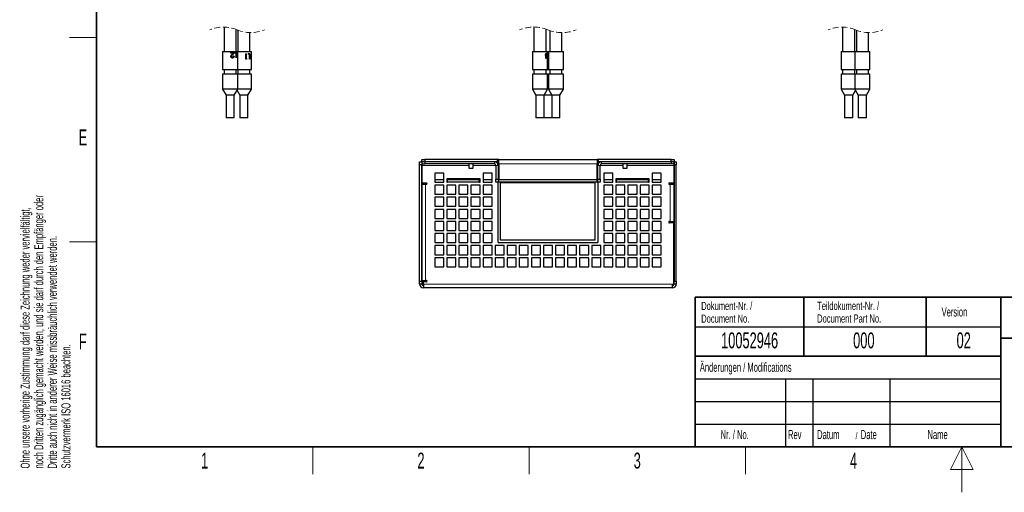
# Model space of a CAD drawing. Header units: millimetres. Extents: x 5 to 418, y 2 to 292.
# Tile 1 of 14: x 9 to 226, y 2 to 106. Entities that reach past the tile are written whole.
import ezdxf

# ---------------------------------------------------------------- set-up
doc = ezdxf.new("R2010")
doc.units = ezdxf.units.MM
doc.linetypes.add('HIDDEN', pattern=[1.905, 1.27, -0.635])
doc.layers.add('SLD-0', color=7, linetype='Continuous')
doc.styles.add('SLDTEXTSTYLE0', font='TXT', dxfattribs={"width": 0.605})

msp = doc.modelspace()

# ---------------------------------------------------------------- linework, layer by layer
at = {"color": 7, "linetype": 'Continuous', "lineweight": 25}
for p, q in [((54.1616, 104.5659), (54.1616, 99.1907)), ((122.5577, 104.5909), (122.5577, 99.1907)), ((190.6876, 104.5659), (190.6876, 99.1907)), ((56.8283, 99.1907), (56.8283, 104.0385)), ((57.1927, 103.8919), (57.1927, 99.1907)), ((59.8594, 99.1907), (59.8594, 103.3645)), ((125.2244, 99.1907), (125.2244, 104.1255)), ((126.0577, 103.8049), (126.0577, 99.1907)), ((128.7244, 99.1907), (128.7244, 103.3395)), ((193.3543, 99.1907), (193.3543, 104.0385)), ((193.7187, 103.8919), (193.7187, 99.1907)), ((196.3853, 99.1907), (196.3853, 103.3645)), ((53.8283, 99.1907), (53.8283, 95.1907)), ((53.8283, 99.1907), (54.0516, 99.1907)), ((54.0516, 99.1907), (57.1616, 99.1907)), ((56.3792, 98.9417), (55.6342, 98.9417)), ((55.6342, 98.822), (55.6342, 98.9417)), ((56.1584, 98.822), (55.6342, 98.822)), ((55.753, 98.1013), (55.7014, 98.1013)), ((55.9971, 98.6404), (55.8734, 98.4588)), ((55.8818, 98.5105), (56.1584, 98.822)), ((55.9991, 97.8648), (55.8983, 97.8648)), ((56.3792, 98.9417), (55.968, 98.4588)), ((56.2024, 98.9417), (56.1209, 98.822)), ((56.3409, 98.134), (56.2491, 98.134)), ((56.846, 98.9417), (56.454, 98.9417)), ((56.454, 98.822), (56.454, 98.9417)), ((56.782, 98.822), (56.454, 98.822)), ((56.5758, 98.9417), (56.5758, 98.822)), ((56.782, 97.775), (56.782, 98.822)), ((56.846, 98.9417), (56.846, 97.775)), ((57.1616, 95.1907), (57.1616, 99.1907)), ((57.1616, 99.1907), (60.1927, 99.1907)), ((59.0226, 98.6876), (58.9218, 98.6876)), ((58.9218, 97.5209), (58.9218, 98.6876)), ((58.9233, 98.6876), (58.9233, 97.6406)), ((59.0226, 98.6876), (59.0226, 97.6406)), ((59.8356, 98.6876), (59.4279, 98.6876)), ((59.4279, 98.5679), (59.4279, 98.6876)), ((59.7683, 98.5679), (59.4279, 98.5679)), ((59.5737, 98.6876), (59.5737, 98.5679)), ((59.7683, 97.5209), (59.7683, 98.5679)), ((59.8356, 98.6876), (59.8356, 97.5209)), ((60.1927, 95.1907), (60.1927, 99.1907)), ((122.2244, 99.1907), (122.2244, 95.1907)), ((122.2244, 99.1907), (123.4804, 99.1907)), ((123.4804, 99.1907), (125.5577, 99.1907)), ((125.3821, 98.2124), (125.1823, 98.2124)), ((125.3535, 98.706), (125.1899, 98.706)), ((125.3821, 98.0927), (125.2342, 98.0927)), ((125.3821, 98.2124), (125.3821, 98.0927)), ((125.4869, 97.8983), (125.4535, 97.8983)), ((125.4992, 98.4816), (125.4686, 98.4816)), ((125.5577, 98.7957), (125.5205, 98.7957)), ((125.5205, 98.6761), (125.5205, 98.7957)), ((125.5577, 98.6761), (125.5205, 98.6761)), ((125.5457, 98.7957), (125.5457, 98.6761)), ((125.5577, 98.7957), (125.5577, 99.1907)), ((125.5577, 99.1907), (125.7244, 99.1907)), ((125.5577, 95.1907), (125.5577, 98.6761)), ((125.7244, 99.1907), (125.7244, 95.1907)), ((125.7244, 99.1907), (128.2244, 99.1907)), ((128.2244, 99.1907), (129.0577, 99.1907)), ((129.0577, 95.1907), (129.0577, 99.1907)), ((190.3543, 99.1907), (190.3543, 95.1907)), ((190.3543, 99.1907), (193.3853, 99.1907)), ((193.3853, 99.1907), (193.3853, 95.1907)), ((193.3853, 99.1907), (196.6673, 99.1907)), ((196.6673, 99.1907), (196.7187, 99.1907)), ((196.7187, 95.1907), (196.7187, 99.1907)), ((56.846, 97.775), (56.782, 97.775)), ((59.1274, 97.5209), (58.9218, 97.5209)), ((59.0226, 97.6406), (58.9233, 97.6406)), ((59.0578, 97.6406), (59.0072, 97.5209)), ((59.1908, 97.6406), (59.0226, 97.6406)), ((59.1908, 97.6406), (59.1274, 97.5209)), ((59.8356, 97.5209), (59.7683, 97.5209)), ((125.3522, 97.7188), (125.2045, 97.7188)), ((53.8283, 95.1907), (54.0516, 95.1907)), ((53.8283, 94.1907), (53.8283, 90.8574)), ((57.1616, 94.1907), (53.8283, 94.1907)), ((54.0516, 95.1907), (57.1616, 95.1907)), ((54.1616, 95.1907), (54.1616, 94.1907)), ((56.8283, 94.1907), (56.8283, 95.1907)), ((57.1616, 95.1907), (60.1927, 95.1907)), ((57.1616, 90.8574), (57.1616, 94.1907)), ((60.1927, 94.1907), (57.1616, 94.1907)), ((57.1927, 95.1907), (57.1927, 94.1907)), ((59.8594, 94.1907), (59.8594, 95.1907)), ((60.1927, 90.8574), (60.1927, 94.1907)), ((122.2244, 95.1907), (123.4804, 95.1907)), ((122.2244, 94.1907), (122.2244, 90.8574)), ((125.5577, 94.1907), (122.2244, 94.1907)), ((122.5577, 95.1907), (122.5577, 94.1907)), ((123.4804, 95.1907), (125.5577, 95.1907)), ((125.2244, 94.1907), (125.2244, 95.1907)), ((125.5577, 95.1907), (125.7244, 95.1907)), ((125.5577, 90.8574), (125.5577, 94.1907)), ((125.7244, 94.1907), (125.5577, 94.1907)), ((125.7244, 95.1907), (128.2244, 95.1907)), ((125.7244, 94.1907), (125.7244, 90.8574)), ((129.0577, 94.1907), (125.7244, 94.1907)), ((126.0577, 95.1907), (126.0577, 94.1907)), ((128.2244, 95.1907), (129.0577, 95.1907)), ((128.7244, 94.1907), (128.7244, 95.1907)), ((129.0577, 90.8574), (129.0577, 94.1907)), ((190.3543, 95.1907), (193.3853, 95.1907)), ((190.3543, 94.1907), (190.3543, 90.8574)), ((190.5775, 94.1907), (190.3543, 94.1907)), ((193.3853, 94.1907), (190.5775, 94.1907)), ((190.6876, 95.1907), (190.6876, 94.1907)), ((193.3543, 94.1907), (193.3543, 95.1907)), ((193.3853, 95.1907), (196.6673, 95.1907)), ((193.3853, 94.1907), (193.3853, 90.8574)), ((196.7187, 94.1907), (193.3853, 94.1907)), ((193.7187, 95.1907), (193.7187, 94.1907)), ((196.3853, 94.1907), (196.3853, 95.1907)), ((196.6673, 95.1907), (196.7187, 95.1907)), ((196.7187, 90.8574), (196.7187, 94.1907)), ((53.8283, 90.8574), (54.5981, 89.5241)), ((57.1616, 90.8574), (53.8283, 90.8574)), ((54.5981, 89.5241), (54.5981, 84.5241)), ((56.3918, 89.5241), (54.5981, 89.5241)), ((56.3918, 89.5241), (57.1616, 90.8574)), ((56.3918, 84.5241), (56.3918, 89.5241)), ((57.0105, 90.5956), (57.6292, 89.5241)), ((60.1927, 90.8574), (57.1616, 90.8574)), ((57.6292, 89.5241), (57.6292, 84.5241)), ((59.4229, 89.5241), (57.6292, 89.5241)), ((59.4229, 89.5241), (60.1927, 90.8574)), ((59.4229, 84.5241), (59.4229, 89.5241)), ((122.2244, 90.8574), (122.9942, 89.5241)), ((125.5577, 90.8574), (122.2244, 90.8574)), ((122.9942, 89.5241), (122.9942, 84.5241)), ((124.7879, 89.5241), (122.9942, 89.5241)), ((124.7879, 89.5241), (125.5577, 90.8574)), ((124.7879, 84.5241), (124.7879, 89.5241)), ((126.4942, 89.5241), (124.7879, 89.5241)), ((125.7244, 90.8574), (125.5577, 90.8574)), ((125.7244, 90.8574), (126.4942, 89.5241)), ((129.0577, 90.8574), (125.7244, 90.8574)), ((126.4942, 89.5241), (126.4942, 84.5241)), ((128.2879, 89.5241), (126.4942, 89.5241)), ((128.2879, 89.5241), (129.0577, 90.8574)), ((128.2879, 84.5241), (128.2879, 89.5241)), ((190.3543, 90.8574), (191.1241, 89.5241)), ((190.5775, 90.8574), (190.3543, 90.8574)), ((193.3853, 90.8574), (190.5775, 90.8574)), ((191.1241, 89.5241), (191.1241, 84.5241)), ((191.2442, 89.5241), (191.1241, 89.5241)), ((192.9178, 89.5241), (191.2442, 89.5241)), ((192.9178, 89.5241), (193.5365, 90.5956)), ((192.9178, 84.5241), (192.9178, 89.5241)), ((193.3853, 90.8574), (194.1551, 89.5241)), ((196.7187, 90.8574), (193.3853, 90.8574)), ((194.1551, 89.5241), (194.1551, 84.5241)), ((195.9489, 89.5241), (194.1551, 89.5241)), ((195.9489, 89.5241), (196.7187, 90.8574)), ((195.9489, 84.5241), (195.9489, 89.5241)), ((56.3918, 84.5241), (54.5981, 84.5241)), ((59.4229, 84.5241), (57.6292, 84.5241)), ((124.7879, 84.5241), (122.9942, 84.5241)), ((126.4942, 84.5241), (124.7879, 84.5241)), ((128.2879, 84.5241), (126.4942, 84.5241)), ((191.2442, 84.5241), (191.1241, 84.5241)), ((192.9178, 84.5241), (191.2442, 84.5241)), ((195.9489, 84.5241), (194.1551, 84.5241)), ((97.3074, 74.2193), (97.3074, 74.886)), ((97.3074, 74.886), (97.8074, 74.886)), ((97.8074, 74.2193), (97.3074, 74.2193)), ((97.3074, 48.5526), (97.3074, 74.2193)), ((97.8074, 74.886), (97.8074, 74.2193)), ((97.8074, 48.5526), (97.8074, 74.2193)), ((97.8077, 74.886), (97.8077, 75.386)), ((97.8077, 75.386), (98.4744, 75.386)), ((98.4744, 74.886), (97.8077, 74.886)), ((97.8077, 74.886), (97.8077, 74.386)), ((97.8077, 74.386), (98.4744, 74.386)), ((97.8077, 74.386), (97.8077, 74.0526)), ((97.8077, 74.0526), (97.8077, 70.2193)), ((98.4744, 75.386), (98.4744, 74.886)), ((114.4744, 75.386), (98.4744, 75.386)), ((114.4744, 74.886), (98.4744, 74.886)), ((98.4744, 74.886), (98.4744, 74.386)), ((113.8077, 74.886), (98.4744, 74.886)), ((113.8077, 74.386), (98.4744, 74.386)), ((108.1494, 74.386), (108.1494, 73.4564)), ((109.1327, 73.4564), (109.1327, 74.386)), ((114.1411, 74.0526), (114.1411, 71.0526)), ((114.4744, 74.886), (114.4744, 75.386)), ((114.8077, 75.386), (114.4744, 75.386)), ((114.4744, 74.886), (114.8077, 74.886)), ((114.5715, 74.386), (114.6411, 74.386)), ((114.6411, 74.386), (114.6411, 74.886)), ((114.6411, 74.0526), (114.6411, 74.386)), ((114.6411, 74.0526), (114.6411, 71.0526)), ((114.8077, 74.386), (114.8077, 75.386)), ((114.8077, 75.386), (136.4744, 75.386)), ((114.8077, 74.386), (114.8077, 70.986)), ((136.4744, 75.386), (136.4744, 74.386)), ((136.8077, 75.386), (136.4744, 75.386)), ((136.4744, 74.886), (136.8077, 74.886)), ((136.4744, 70.986), (136.4744, 74.386)), ((136.6411, 74.386), (136.6411, 74.886)), ((136.6411, 74.386), (136.7107, 74.386)), ((136.6411, 74.386), (136.6411, 74.0526)), ((136.6411, 71.0526), (136.6411, 74.0526)), ((136.8077, 74.886), (136.8077, 75.386)), ((152.8077, 75.386), (136.8077, 75.386)), ((152.8077, 74.886), (136.8077, 74.886)), ((137.1411, 71.0526), (137.1411, 74.0526)), ((152.8077, 74.886), (137.4744, 74.886)), ((152.8077, 74.386), (137.4744, 74.386)), ((142.1494, 74.386), (142.1494, 73.4564)), ((143.1327, 73.4564), (143.1327, 74.386)), ((152.8077, 74.886), (152.8077, 75.386)), ((152.8077, 75.386), (153.4744, 75.386)), ((153.4744, 74.886), (152.8077, 74.886)), ((152.8077, 74.886), (152.8077, 74.386)), ((153.4744, 74.386), (152.8077, 74.386)), ((153.4744, 75.386), (153.4744, 74.886)), ((153.4744, 74.886), (153.4744, 74.386)), ((153.4744, 74.0526), (153.4744, 74.386)), ((153.4744, 70.2193), (153.4744, 74.0526)), ((153.4747, 74.886), (153.9747, 74.886)), ((153.4747, 74.2193), (153.4747, 74.886)), ((153.9747, 74.2193), (153.4747, 74.2193)), ((153.4747, 74.2193), (153.4747, 48.5526)), ((153.9747, 74.886), (153.9747, 74.2193)), ((153.9747, 48.5526), (153.9747, 74.2193)), ((97.8077, 73.211), (97.8074, 73.211)), ((97.8074, 72.2276), (97.8077, 72.2276)), ((102.6411, 72.386), (100.6411, 72.386)), ((100.6411, 72.386), (100.6411, 70.386)), ((102.6411, 70.386), (102.6411, 72.386)), ((108.1494, 73.4564), (109.1327, 73.4564)), ((113.3077, 72.386), (111.3077, 72.386)), ((111.3077, 72.386), (111.3077, 70.386)), ((113.3077, 70.386), (113.3077, 72.386)), ((139.9744, 72.386), (137.9744, 72.386)), ((137.9744, 72.386), (137.9744, 70.386)), ((139.9744, 70.386), (139.9744, 72.386)), ((142.1494, 73.4564), (143.1327, 73.4564)), ((150.6411, 72.386), (148.6411, 72.386)), ((148.6411, 72.386), (148.6411, 70.386)), ((150.6411, 70.386), (150.6411, 72.386)), ((153.4747, 73.211), (153.4744, 73.211)), ((153.4744, 72.2276), (153.4747, 72.2276)), ((97.8077, 69.5675), (97.8074, 69.5526)), ((97.8077, 70.2193), (98.8077, 70.2193)), ((97.8077, 69.886), (97.8077, 48.7193)), ((98.6411, 69.886), (97.8077, 69.886)), ((98.1411, 69.886), (98.1411, 70.2193)), ((98.8077, 69.886), (98.6411, 69.886)), ((102.6411, 70.9193), (100.6411, 70.9193)), ((100.6411, 70.386), (102.6411, 70.386)), ((102.6411, 69.7193), (100.6411, 69.7193)), ((100.6411, 69.7193), (100.6411, 67.7193)), ((102.6411, 67.7193), (102.6411, 69.7193)), ((110.6411, 71.086), (103.3077, 71.086)), ((103.3077, 71.086), (103.3077, 70.386)), ((103.4744, 70.9193), (103.3077, 70.9193)), ((103.3077, 70.386), (103.4744, 70.386)), ((105.3077, 69.7193), (103.3077, 69.7193)), ((103.3077, 69.7193), (103.3077, 67.7193)), ((103.4744, 70.386), (103.4744, 70.9193)), ((110.4744, 70.9193), (103.4744, 70.9193)), ((110.4744, 70.386), (103.4744, 70.386)), ((105.3077, 67.7193), (105.3077, 69.7193)), ((107.9744, 69.7193), (105.9744, 69.7193)), ((105.9744, 69.7193), (105.9744, 67.7193)), ((107.9744, 67.7193), (107.9744, 69.7193)), ((110.6411, 69.7193), (108.6411, 69.7193)), ((108.6411, 69.7193), (108.6411, 67.7193)), ((110.4744, 70.386), (110.4744, 70.9193)), ((110.6411, 70.9193), (110.4744, 70.9193)), ((110.4744, 70.386), (110.6411, 70.386)), ((110.6411, 70.386), (110.6411, 71.086)), ((110.6411, 67.7193), (110.6411, 69.7193)), ((113.3077, 70.9193), (111.3077, 70.9193)), ((111.3077, 70.386), (113.3077, 70.386)), ((113.3077, 69.7193), (111.3077, 69.7193)), ((111.3077, 69.7193), (111.3077, 67.7193)), ((113.3077, 67.7193), (113.3077, 69.7193)), ((114.1411, 71.0526), (114.6411, 71.0526)), ((114.1411, 70.386), (114.1411, 71.0526)), ((114.6411, 70.386), (114.1411, 70.386)), ((114.6411, 71.0526), (114.6411, 70.386)), ((114.8077, 70.9193), (114.6411, 70.9193)), ((114.8077, 70.386), (114.6411, 70.386)), ((114.6411, 57.0526), (114.6411, 70.386)), ((114.8077, 70.986), (136.4744, 70.986)), ((114.8077, 70.386), (114.8077, 70.9193)), ((136.4744, 70.9193), (114.8077, 70.9193)), ((136.4744, 70.386), (114.8077, 70.386)), ((115.1726, 57.5595), (115.1726, 70.3261)), ((115.1726, 70.3261), (136.0892, 70.3261)), ((116.9559, 70.9193), (116.9559, 70.986)), ((116.9559, 70.3261), (116.9559, 70.386)), ((117.4559, 70.986), (117.4559, 70.9193)), ((117.4559, 70.386), (117.4559, 70.3261)), ((118.2226, 70.9193), (118.2226, 70.986)), ((118.2226, 70.3261), (118.2226, 70.386)), ((118.7226, 70.9193), (118.7226, 70.986)), ((118.7226, 70.3261), (118.7226, 70.386)), ((121.9559, 70.9193), (121.9559, 70.986)), ((121.9559, 70.3261), (121.9559, 70.386)), ((122.4559, 70.9193), (122.4559, 70.986)), ((122.4559, 70.3261), (122.4559, 70.386)), ((123.2226, 70.9193), (123.2226, 70.986)), ((123.2226, 70.3261), (123.2226, 70.386)), ((123.7226, 70.986), (123.7226, 70.9193)), ((123.7226, 70.386), (123.7226, 70.3261)), ((126.9559, 70.9193), (126.9559, 70.986)), ((126.9559, 70.3261), (126.9559, 70.386)), ((127.4559, 70.9193), (127.4559, 70.986)), ((127.4559, 70.3261), (127.4559, 70.386)), ((128.2226, 70.9193), (128.2226, 70.986)), ((128.2226, 70.3261), (128.2226, 70.386)), ((128.7226, 70.986), (128.7226, 70.9193)), ((128.7226, 70.386), (128.7226, 70.3261)), ((131.9559, 70.986), (131.9559, 70.9193)), ((131.9559, 70.386), (131.9559, 70.3261)), ((132.4559, 70.9193), (132.4559, 70.986)), ((132.4559, 70.3261), (132.4559, 70.386)), ((133.2226, 70.9193), (133.2226, 70.986)), ((133.2226, 70.3261), (133.2226, 70.386)), ((133.7226, 70.986), (133.7226, 70.9193)), ((133.7226, 70.386), (133.7226, 70.3261)), ((136.0892, 57.5595), (136.0892, 70.3261)), ((136.4744, 70.386), (136.4744, 70.9193)), ((136.6411, 70.9193), (136.4744, 70.9193)), ((136.6411, 70.386), (136.4744, 70.386)), ((136.6411, 71.0526), (137.1411, 71.0526)), ((136.6411, 70.386), (136.6411, 71.0526)), ((137.1411, 70.386), (136.6411, 70.386)), ((136.6411, 70.386), (136.6411, 57.0526)), ((137.1411, 71.0526), (137.1411, 70.386)), ((139.9744, 70.9193), (137.9744, 70.9193)), ((137.9744, 70.386), (139.9744, 70.386)), ((139.9744, 69.7193), (137.9744, 69.7193)), ((137.9744, 69.7193), (137.9744, 67.7193)), ((139.9744, 67.7193), (139.9744, 69.7193)), ((147.9744, 71.086), (140.6411, 71.086)), ((140.6411, 71.086), (140.6411, 70.386)), ((140.8077, 70.9193), (140.6411, 70.9193)), ((140.6411, 70.386), (140.8077, 70.386)), ((142.6411, 69.7193), (140.6411, 69.7193)), ((140.6411, 69.7193), (140.6411, 67.7193)), ((140.8077, 70.386), (140.8077, 70.9193)), ((147.8077, 70.9193), (140.8077, 70.9193)), ((147.8077, 70.386), (140.8077, 70.386)), ((142.6411, 67.7193), (142.6411, 69.7193)), ((145.3077, 69.7193), (143.3077, 69.7193)), ((143.3077, 69.7193), (143.3077, 67.7193)), ((145.3077, 67.7193), (145.3077, 69.7193)), ((147.9744, 69.7193), (145.9744, 69.7193)), ((145.9744, 69.7193), (145.9744, 67.7193)), ((147.8077, 70.386), (147.8077, 70.9193)), ((147.9744, 70.9193), (147.8077, 70.9193)), ((147.8077, 70.386), (147.9744, 70.386)), ((147.9744, 70.386), (147.9744, 71.086)), ((147.9744, 67.7193), (147.9744, 69.7193)), ((150.6411, 70.9193), (148.6411, 70.9193)), ((148.6411, 70.386), (150.6411, 70.386)), ((150.6411, 69.7193), (148.6411, 69.7193)), ((148.6411, 69.7193), (148.6411, 67.7193)), ((150.6411, 67.7193), (150.6411, 69.7193)), ((152.4744, 70.2193), (153.4744, 70.2193)), ((152.6411, 69.886), (152.4744, 69.886)), ((153.4744, 69.886), (152.6411, 69.886)), ((153.1411, 69.886), (153.1411, 70.2193)), ((153.4744, 61.7193), (153.4744, 69.886)), ((153.4747, 69.5526), (153.4744, 69.5675)), ((100.6411, 67.7193), (102.6411, 67.7193)), ((103.3077, 67.7193), (105.3077, 67.7193)), ((105.9744, 67.7193), (107.9744, 67.7193)), ((108.6411, 67.7193), (110.6411, 67.7193)), ((111.3077, 67.7193), (113.3077, 67.7193)), ((137.9744, 67.7193), (139.9744, 67.7193)), ((140.6411, 67.7193), (142.6411, 67.7193)), ((143.3077, 67.7193), (145.3077, 67.7193)), ((145.9744, 67.7193), (147.9744, 67.7193)), ((148.6411, 67.7193), (150.6411, 67.7193)), ((97.8077, 65.9193), (97.8074, 65.9193)), ((102.6411, 67.0526), (100.6411, 67.0526)), ((100.6411, 67.0526), (100.6411, 65.0526)), ((102.6411, 65.0526), (102.6411, 67.0526)), ((105.3077, 67.0526), (103.3077, 67.0526)), ((103.3077, 67.0526), (103.3077, 65.0526)), ((105.3077, 65.0526), (105.3077, 67.0526)), ((107.9744, 67.0526), (105.9744, 67.0526)), ((105.9744, 67.0526), (105.9744, 65.0526)), ((107.9744, 65.0526), (107.9744, 67.0526)), ((110.6411, 67.0526), (108.6411, 67.0526)), ((108.6411, 67.0526), (108.6411, 65.0526)), ((110.6411, 65.0526), (110.6411, 67.0526)), ((113.3077, 67.0526), (111.3077, 67.0526)), ((111.3077, 67.0526), (111.3077, 65.0526)), ((113.3077, 65.0526), (113.3077, 67.0526)), ((139.9744, 67.0526), (137.9744, 67.0526)), ((137.9744, 67.0526), (137.9744, 65.0526)), ((139.9744, 65.0526), (139.9744, 67.0526)), ((142.6411, 67.0526), (140.6411, 67.0526)), ((140.6411, 67.0526), (140.6411, 65.0526)), ((142.6411, 65.0526), (142.6411, 67.0526)), ((145.3077, 67.0526), (143.3077, 67.0526)), ((143.3077, 67.0526), (143.3077, 65.0526)), ((145.3077, 65.0526), (145.3077, 67.0526)), ((147.9744, 67.0526), (145.9744, 67.0526)), ((145.9744, 67.0526), (145.9744, 65.0526)), ((147.9744, 65.0526), (147.9744, 67.0526)), ((150.6411, 67.0526), (148.6411, 67.0526)), ((148.6411, 67.0526), (148.6411, 65.0526)), ((150.6411, 65.0526), (150.6411, 67.0526)), ((153.4747, 65.9193), (153.4744, 65.9193)), ((97.8074, 64.8526), (97.8077, 64.8526)), ((100.6411, 65.0526), (102.6411, 65.0526)), ((102.6411, 64.386), (100.6411, 64.386)), ((100.6411, 64.386), (100.6411, 62.386)), ((102.6411, 62.386), (102.6411, 64.386)), ((103.3077, 65.0526), (105.3077, 65.0526)), ((105.3077, 64.386), (103.3077, 64.386)), ((103.3077, 64.386), (103.3077, 62.386)), ((105.3077, 62.386), (105.3077, 64.386)), ((105.9744, 65.0526), (107.9744, 65.0526)), ((107.9744, 64.386), (105.9744, 64.386)), ((105.9744, 64.386), (105.9744, 62.386)), ((107.9744, 62.386), (107.9744, 64.386)), ((108.6411, 65.0526), (110.6411, 65.0526)), ((110.6411, 64.386), (108.6411, 64.386)), ((108.6411, 64.386), (108.6411, 62.386)), ((110.6411, 62.386), (110.6411, 64.386)), ((111.3077, 65.0526), (113.3077, 65.0526)), ((113.3077, 64.386), (111.3077, 64.386)), ((111.3077, 64.386), (111.3077, 62.386)), ((113.3077, 62.386), (113.3077, 64.386)), ((137.9744, 65.0526), (139.9744, 65.0526)), ((139.9744, 64.386), (137.9744, 64.386)), ((137.9744, 64.386), (137.9744, 62.386)), ((139.9744, 62.386), (139.9744, 64.386)), ((140.6411, 65.0526), (142.6411, 65.0526)), ((142.6411, 64.386), (140.6411, 64.386)), ((140.6411, 64.386), (140.6411, 62.386)), ((142.6411, 62.386), (142.6411, 64.386)), ((143.3077, 65.0526), (145.3077, 65.0526)), ((145.3077, 64.386), (143.3077, 64.386)), ((143.3077, 64.386), (143.3077, 62.386)), ((145.3077, 62.386), (145.3077, 64.386)), ((145.9744, 65.0526), (147.9744, 65.0526)), ((147.9744, 64.386), (145.9744, 64.386)), ((145.9744, 64.386), (145.9744, 62.386)), ((147.9744, 62.386), (147.9744, 64.386)), ((148.6411, 65.0526), (150.6411, 65.0526)), ((150.6411, 64.386), (148.6411, 64.386)), ((148.6411, 64.386), (148.6411, 62.386)), ((150.6411, 62.386), (150.6411, 64.386)), ((153.4744, 64.8526), (153.4747, 64.8526)), ((100.6411, 62.386), (102.6411, 62.386)), ((102.6411, 61.7193), (100.6411, 61.7193)), ((100.6411, 61.7193), (100.6411, 59.7193)), ((102.6411, 59.7193), (102.6411, 61.7193)), ((103.3077, 62.386), (105.3077, 62.386)), ((105.3077, 61.7193), (103.3077, 61.7193)), ((103.3077, 61.7193), (103.3077, 59.7193)), ((105.3077, 59.7193), (105.3077, 61.7193)), ((105.9744, 62.386), (107.9744, 62.386)), ((107.9744, 61.7193), (105.9744, 61.7193)), ((105.9744, 61.7193), (105.9744, 59.7193)), ((107.9744, 59.7193), (107.9744, 61.7193)), ((108.6411, 62.386), (110.6411, 62.386)), ((110.6411, 61.7193), (108.6411, 61.7193)), ((108.6411, 61.7193), (108.6411, 59.7193)), ((110.6411, 59.7193), (110.6411, 61.7193)), ((111.3077, 62.386), (113.3077, 62.386)), ((113.3077, 61.7193), (111.3077, 61.7193)), ((111.3077, 61.7193), (111.3077, 59.7193)), ((113.3077, 59.7193), (113.3077, 61.7193)), ((137.9744, 62.386), (139.9744, 62.386)), ((139.9744, 61.7193), (137.9744, 61.7193)), ((137.9744, 61.7193), (137.9744, 59.7193)), ((139.9744, 59.7193), (139.9744, 61.7193)), ((140.6411, 62.386), (142.6411, 62.386)), ((142.6411, 61.7193), (140.6411, 61.7193)), ((140.6411, 61.7193), (140.6411, 59.7193)), ((142.6411, 59.7193), (142.6411, 61.7193)), ((143.3077, 62.386), (145.3077, 62.386)), ((145.3077, 61.7193), (143.3077, 61.7193)), ((143.3077, 61.7193), (143.3077, 59.7193)), ((145.3077, 59.7193), (145.3077, 61.7193)), ((145.9744, 62.386), (147.9744, 62.386)), ((147.9744, 61.7193), (145.9744, 61.7193)), ((145.9744, 61.7193), (145.9744, 59.7193)), ((147.9744, 59.7193), (147.9744, 61.7193)), ((148.6411, 62.386), (150.6411, 62.386)), ((150.6411, 61.7193), (148.6411, 61.7193)), ((148.6411, 61.7193), (148.6411, 59.7193)), ((150.6411, 59.7193), (150.6411, 61.7193)), ((152.4744, 61.7193), (152.6411, 61.7193)), ((153.4081, 61.386), (152.4744, 61.386)), ((152.6411, 61.7193), (153.4744, 61.7193)), ((153.1411, 61.386), (153.1411, 61.7193)), ((153.4081, 47.886), (153.4081, 61.386)), ((153.4744, 61.7193), (153.4744, 56.0526)), ((100.6411, 59.7193), (102.6411, 59.7193)), ((102.6411, 59.0526), (100.6411, 59.0526)), ((100.6411, 59.0526), (100.6411, 57.0526)), ((102.6411, 57.0526), (102.6411, 59.0526)), ((103.3077, 59.7193), (105.3077, 59.7193)), ((105.3077, 59.0526), (103.3077, 59.0526)), ((103.3077, 59.0526), (103.3077, 57.0526)), ((105.3077, 57.0526), (105.3077, 59.0526)), ((105.9744, 59.7193), (107.9744, 59.7193)), ((107.9744, 59.0526), (105.9744, 59.0526)), ((105.9744, 59.0526), (105.9744, 57.0526)), ((107.9744, 57.0526), (107.9744, 59.0526)), ((108.6411, 59.7193), (110.6411, 59.7193)), ((110.6411, 59.0526), (108.6411, 59.0526)), ((108.6411, 59.0526), (108.6411, 57.0526)), ((110.6411, 57.0526), (110.6411, 59.0526)), ((111.3077, 59.7193), (113.3077, 59.7193)), ((113.3077, 59.0526), (111.3077, 59.0526)), ((111.3077, 59.0526), (111.3077, 57.0526)), ((113.3077, 57.0526), (113.3077, 59.0526)), ((137.9744, 59.7193), (139.9744, 59.7193)), ((139.9744, 59.0526), (137.9744, 59.0526)), ((137.9744, 59.0526), (137.9744, 57.0526)), ((139.9744, 57.0526), (139.9744, 59.0526)), ((140.6411, 59.7193), (142.6411, 59.7193)), ((142.6411, 59.0526), (140.6411, 59.0526)), ((140.6411, 59.0526), (140.6411, 57.0526)), ((142.6411, 57.0526), (142.6411, 59.0526)), ((143.3077, 59.7193), (145.3077, 59.7193)), ((145.3077, 59.0526), (143.3077, 59.0526)), ((143.3077, 59.0526), (143.3077, 57.0526)), ((145.3077, 57.0526), (145.3077, 59.0526)), ((145.9744, 59.7193), (147.9744, 59.7193)), ((147.9744, 59.0526), (145.9744, 59.0526)), ((145.9744, 59.0526), (145.9744, 57.0526)), ((147.9744, 57.0526), (147.9744, 59.0526)), ((148.6411, 59.7193), (150.6411, 59.7193)), ((150.6411, 59.0526), (148.6411, 59.0526)), ((148.6411, 59.0526), (148.6411, 57.0526)), ((150.6411, 57.0526), (150.6411, 59.0526)), ((100.6411, 57.0526), (102.6411, 57.0526)), ((103.3077, 57.0526), (105.3077, 57.0526)), ((105.9744, 57.0526), (107.9744, 57.0526)), ((108.6411, 57.0526), (110.6411, 57.0526)), ((111.3077, 57.0526), (113.3077, 57.0526)), ((114.6411, 57.0526), (136.6411, 57.0526)), ((136.0892, 57.5595), (115.1726, 57.5595)), ((137.9744, 57.0526), (139.9744, 57.0526)), ((140.6411, 57.0526), (142.6411, 57.0526)), ((143.3077, 57.0526), (145.3077, 57.0526)), ((145.9744, 57.0526), (147.9744, 57.0526)), ((148.6411, 57.0526), (150.6411, 57.0526)), ((153.4747, 58.586), (153.4744, 58.586)), ((153.4744, 57.5193), (153.4747, 57.5193)), ((102.6411, 56.386), (100.6411, 56.386)), ((100.6411, 56.386), (100.6411, 54.386)), ((100.6411, 54.386), (102.6411, 54.386)), ((102.6411, 54.386), (102.6411, 56.386)), ((105.3077, 56.386), (103.3077, 56.386)), ((103.3077, 56.386), (103.3077, 54.386)), ((103.3077, 54.386), (105.3077, 54.386)), ((105.3077, 54.386), (105.3077, 56.386)), ((107.9744, 56.386), (105.9744, 56.386)), ((105.9744, 56.386), (105.9744, 54.386)), ((105.9744, 54.386), (107.9744, 54.386)), ((107.9744, 54.386), (107.9744, 56.386)), ((110.6411, 56.386), (108.6411, 56.386)), ((108.6411, 56.386), (108.6411, 54.386)), ((108.6411, 54.386), (110.6411, 54.386)), ((110.6411, 54.386), (110.6411, 56.386)), ((113.3077, 56.386), (111.3077, 56.386)), ((111.3077, 56.386), (111.3077, 54.386)), ((111.3077, 54.386), (113.3077, 54.386)), ((113.3077, 54.386), (113.3077, 56.386)), ((115.9744, 56.386), (113.9744, 56.386)), ((113.9744, 56.386), (113.9744, 54.386)), ((113.9744, 54.386), (115.9744, 54.386)), ((115.9744, 54.386), (115.9744, 56.386)), ((118.6411, 56.386), (116.6411, 56.386)), ((116.6411, 56.386), (116.6411, 54.386)), ((116.6411, 54.386), (118.6411, 54.386)), ((118.6411, 54.386), (118.6411, 56.386)), ((121.3077, 56.386), (119.3077, 56.386)), ((119.3077, 56.386), (119.3077, 54.386)), ((119.3077, 54.386), (121.3077, 54.386)), ((121.3077, 54.386), (121.3077, 56.386)), ((123.9744, 56.386), (121.9744, 56.386)), ((121.9744, 56.386), (121.9744, 54.386)), ((121.9744, 54.386), (123.9744, 54.386)), ((123.9744, 54.386), (123.9744, 56.386)), ((126.6411, 56.386), (124.6411, 56.386)), ((124.6411, 56.386), (124.6411, 54.386)), ((124.6411, 54.386), (126.6411, 54.386)), ((126.6411, 54.386), (126.6411, 56.386)), ((129.3077, 56.386), (127.3077, 56.386)), ((127.3077, 56.386), (127.3077, 54.386)), ((127.3077, 54.386), (129.3077, 54.386)), ((129.3077, 54.386), (129.3077, 56.386)), ((131.9744, 56.386), (129.9744, 56.386)), ((129.9744, 56.386), (129.9744, 54.386)), ((129.9744, 54.386), (131.9744, 54.386)), ((131.9744, 54.386), (131.9744, 56.386)), ((134.6411, 56.386), (132.6411, 56.386)), ((132.6411, 56.386), (132.6411, 54.386)), ((132.6411, 54.386), (134.6411, 54.386)), ((134.6411, 54.386), (134.6411, 56.386)), ((137.3077, 56.386), (135.3077, 56.386)), ((135.3077, 56.386), (135.3077, 54.386)), ((135.3077, 54.386), (137.3077, 54.386)), ((137.3077, 54.386), (137.3077, 56.386)), ((139.9744, 56.386), (137.9744, 56.386)), ((137.9744, 56.386), (137.9744, 54.386)), ((137.9744, 54.386), (139.9744, 54.386)), ((139.9744, 54.386), (139.9744, 56.386)), ((142.6411, 56.386), (140.6411, 56.386)), ((140.6411, 56.386), (140.6411, 54.386)), ((140.6411, 54.386), (142.6411, 54.386)), ((142.6411, 54.386), (142.6411, 56.386)), ((145.3077, 56.386), (143.3077, 56.386)), ((143.3077, 56.386), (143.3077, 54.386)), ((143.3077, 54.386), (145.3077, 54.386)), ((145.3077, 54.386), (145.3077, 56.386)), ((147.9744, 56.386), (145.9744, 56.386)), ((145.9744, 56.386), (145.9744, 54.386)), ((145.9744, 54.386), (147.9744, 54.386)), ((147.9744, 54.386), (147.9744, 56.386)), ((150.6411, 56.386), (148.6411, 56.386)), ((148.6411, 56.386), (148.6411, 54.386)), ((148.6411, 54.386), (150.6411, 54.386)), ((150.6411, 54.386), (150.6411, 56.386)), ((153.4081, 56.0526), (153.4744, 56.0526)), ((153.4744, 55.386), (153.4081, 55.386)), ((153.4744, 56.0526), (153.4744, 55.386)), ((97.8077, 54.2526), (97.8074, 54.2526)), ((97.8074, 53.186), (97.8077, 53.186)), ((102.6411, 53.7193), (100.6411, 53.7193)), ((100.6411, 53.7193), (100.6411, 51.7193)), ((102.6411, 51.7193), (102.6411, 53.7193)), ((105.3077, 53.7193), (103.3077, 53.7193)), ((103.3077, 53.7193), (103.3077, 51.7193)), ((105.3077, 51.7193), (105.3077, 53.7193)), ((107.9744, 53.7193), (105.9744, 53.7193)), ((105.9744, 53.7193), (105.9744, 51.7193)), ((107.9744, 51.7193), (107.9744, 53.7193)), ((110.6411, 53.7193), (108.6411, 53.7193)), ((108.6411, 53.7193), (108.6411, 51.7193)), ((110.6411, 51.7193), (110.6411, 53.7193)), ((113.3077, 53.7193), (111.3077, 53.7193)), ((111.3077, 53.7193), (111.3077, 51.7193)), ((113.3077, 51.7193), (113.3077, 53.7193)), ((115.9744, 53.7193), (113.9744, 53.7193)), ((113.9744, 53.7193), (113.9744, 51.7193)), ((115.9744, 51.7193), (115.9744, 53.7193)), ((118.6411, 53.7193), (116.6411, 53.7193)), ((116.6411, 53.7193), (116.6411, 51.7193)), ((118.6411, 51.7193), (118.6411, 53.7193)), ((121.3077, 53.7193), (119.3077, 53.7193)), ((119.3077, 53.7193), (119.3077, 51.7193)), ((121.3077, 51.7193), (121.3077, 53.7193)), ((123.9744, 53.7193), (121.9744, 53.7193)), ((121.9744, 53.7193), (121.9744, 51.7193)), ((123.9744, 51.7193), (123.9744, 53.7193)), ((126.6411, 53.7193), (124.6411, 53.7193)), ((124.6411, 53.7193), (124.6411, 51.7193)), ((126.6411, 51.7193), (126.6411, 53.7193)), ((129.3077, 53.7193), (127.3077, 53.7193)), ((127.3077, 53.7193), (127.3077, 51.7193)), ((129.3077, 51.7193), (129.3077, 53.7193)), ((131.9744, 53.7193), (129.9744, 53.7193)), ((129.9744, 53.7193), (129.9744, 51.7193)), ((131.9744, 51.7193), (131.9744, 53.7193)), ((134.6411, 53.7193), (132.6411, 53.7193)), ((132.6411, 53.7193), (132.6411, 51.7193)), ((134.6411, 51.7193), (134.6411, 53.7193)), ((137.3077, 53.7193), (135.3077, 53.7193)), ((135.3077, 53.7193), (135.3077, 51.7193)), ((137.3077, 51.7193), (137.3077, 53.7193)), ((139.9744, 53.7193), (137.9744, 53.7193)), ((137.9744, 53.7193), (137.9744, 51.7193)), ((139.9744, 51.7193), (139.9744, 53.7193)), ((142.6411, 53.7193), (140.6411, 53.7193)), ((140.6411, 53.7193), (140.6411, 51.7193)), ((142.6411, 51.7193), (142.6411, 53.7193)), ((145.3077, 53.7193), (143.3077, 53.7193)), ((143.3077, 53.7193), (143.3077, 51.7193)), ((145.3077, 51.7193), (145.3077, 53.7193)), ((147.9744, 53.7193), (145.9744, 53.7193)), ((145.9744, 53.7193), (145.9744, 51.7193)), ((147.9744, 51.7193), (147.9744, 53.7193)), ((150.6411, 53.7193), (148.6411, 53.7193)), ((148.6411, 53.7193), (148.6411, 51.7193)), ((150.6411, 51.7193), (150.6411, 53.7193)), ((100.6411, 51.7193), (102.6411, 51.7193)), ((103.3077, 51.7193), (105.3077, 51.7193)), ((105.9744, 51.7193), (107.9744, 51.7193)), ((108.6411, 51.7193), (110.6411, 51.7193)), ((111.3077, 51.7193), (113.3077, 51.7193)), ((113.9744, 51.7193), (115.9744, 51.7193)), ((116.6411, 51.7193), (118.6411, 51.7193)), ((119.3077, 51.7193), (121.3077, 51.7193)), ((121.9744, 51.7193), (123.9744, 51.7193)), ((124.6411, 51.7193), (126.6411, 51.7193)), ((127.3077, 51.7193), (129.3077, 51.7193)), ((129.9744, 51.7193), (131.9744, 51.7193)), ((132.6411, 51.7193), (134.6411, 51.7193)), ((135.3077, 51.7193), (137.3077, 51.7193)), ((137.9744, 51.7193), (139.9744, 51.7193)), ((140.6411, 51.7193), (142.6411, 51.7193)), ((143.3077, 51.7193), (145.3077, 51.7193)), ((145.9744, 51.7193), (147.9744, 51.7193)), ((148.6411, 51.7193), (150.6411, 51.7193)), ((97.3074, 48.5526), (97.8074, 48.5526)), ((97.3074, 47.886), (97.3074, 48.5526)), ((97.8074, 47.886), (97.3074, 47.886)), ((97.8074, 48.5526), (97.8074, 47.886)), ((97.8077, 48.7193), (98.6411, 48.7193)), ((98.1411, 48.386), (98.1411, 48.7193)), ((98.1411, 47.886), (98.1411, 48.386)), ((98.8077, 48.386), (98.1411, 48.386)), ((98.1411, 47.886), (98.1411, 47.0526)), ((98.6411, 48.7193), (98.8077, 48.7193)), ((153.1411, 47.886), (153.4081, 47.886)), ((153.1411, 47.0526), (153.1411, 47.886)), ((153.4747, 48.5526), (153.9747, 48.5526)), ((153.4747, 47.886), (153.4747, 48.5526)), ((153.9747, 47.886), (153.4747, 47.886)), ((153.9747, 48.5526), (153.9747, 47.886)), ((98.1407, 47.5526), (98.1411, 47.5526)), ((98.1407, 47.0526), (98.1411, 47.0526)), ((153.1411, 47.0526), (98.1411, 47.0526)), ((153.1411, 47.6126), (153.1414, 47.6126)), ((153.1414, 47.5526), (153.1411, 47.5526)), ((153.1414, 47.0526), (153.1411, 47.0526)), ((153.1414, 47.6126), (153.1414, 47.5526))]:
    msp.add_line(p, q, dxfattribs=at)
at = {"color": 7, "linetype": 'Continuous', "lineweight": 18}
for p, q in [((55.968, 98.4588), (55.8734, 98.4588)), ((108.1494, 74.0526), (97.8077, 74.0526)), ((114.1411, 74.0526), (109.1327, 74.0526)), ((113.8077, 74.386), (113.8077, 74.886)), ((114.1411, 74.0526), (114.6411, 74.0526)), ((114.8077, 74.386), (136.4744, 74.386)), ((137.1411, 74.0526), (136.6411, 74.0526)), ((142.1494, 74.0526), (137.1411, 74.0526)), ((137.4744, 74.386), (137.4744, 74.886)), ((153.4744, 74.0526), (143.1327, 74.0526)), ((98.1407, 69.886), (98.1407, 70.2193)), ((98.6411, 69.886), (98.6411, 48.7193)), ((152.6411, 61.7193), (152.6411, 69.886)), ((153.1414, 69.886), (153.1414, 70.2193)), ((153.1411, 47.886), (98.1411, 47.886)), ((98.1407, 47.5526), (98.1407, 47.0526)), ((153.1414, 47.5526), (153.1414, 47.0526))]:
    msp.add_line(p, q, dxfattribs=at)
at = {"color": 7, "linetype": 'HIDDEN', "lineweight": 18}
for centre, radius, start, end in [((53.9986, 96.7365), 7.831, 67.380135, 112.619865), ((122.5119, 96.4552), 8.1358, 67.380135, 112.619865), ((190.5245, 96.7365), 7.831, 67.380135, 112.619865), ((60.0225, 111.1938), 7.831, 247.380135, 292.619865), ((128.7702, 111.4752), 8.1358, 247.380135, 292.619865), ((196.5484, 111.1938), 7.831, 247.380135, 292.619865)]:
    msp.add_arc(centre, radius, start, end, dxfattribs=at)
at = {"color": 7, "linetype": 'Continuous', "lineweight": 25}
for centre, radius, start, end in [((113.8077, 74.0526), 0.8333, 0, 90), ((113.8077, 74.0526), 0.3333, 0, 90), ((137.4744, 74.0526), 0.8333, 90, 180), ((137.4744, 74.0526), 0.3333, 90, 180), ((98.8077, 70.0526), 0.1667, 270, 90), ((152.4744, 70.0526), 0.1667, 90, 270), ((152.4744, 61.5526), 0.1667, 90, 270), ((98.1407, 47.886), 0.8333, 180, 270), ((98.1407, 47.886), 0.3333, 180, 270), ((98.8077, 48.5526), 0.1667, 270, 90), ((153.1414, 47.886), 0.8333, 270, 0), ((153.1414, 47.886), 0.3333, 270, 360)]:
    msp.add_arc(centre, radius, start, end, dxfattribs=at)
for points, knots in [([(55.6491, 98.0919), (55.6527, 98.1332), (55.6601, 98.2157), (55.7445, 98.3598), (55.8269, 98.4502), (55.8818, 98.5105)], [0, 0, 0, 0, 0.25048378, 0.50084789, 1, 1, 1, 1]), ([(55.994, 97.7451), (55.9492, 97.7489), (55.8817, 97.7545), (55.8016, 97.7978), (55.732, 97.8564), (55.6634, 97.9537), (55.6538, 98.0458), (55.6491, 98.0919)], [0, 0, 0, 0, 0.24447959, 0.36931041, 0.49511444, 0.74728639, 1, 1, 1, 1]), ([(55.8734, 98.4588), (55.8349, 98.4064), (55.7763, 98.3268), (55.7105, 98.2068), (55.7045, 98.137), (55.7014, 98.1013)], [0, 0, 0, 0, 0.484688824, 0.736611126, 1, 1, 1, 1]), ([(55.7014, 98.1013), (55.7041, 98.0694), (55.7094, 98.0077), (55.7503, 97.9413), (55.7907, 97.9013), (55.8246, 97.8796), (55.8551, 97.8693), (55.8798, 97.8654), (55.8921, 97.865), (55.8983, 97.8648)], [0, 0, 0, 0, 0.27879828, 0.54028313, 0.66469015, 0.77968963, 0.89124572, 0.94585237, 1, 1, 1, 1]), ([(55.968, 98.4588), (55.9203, 98.4069), (55.8486, 98.3287), (55.7653, 98.2093), (55.7571, 98.1373), (55.753, 98.1013)], [0, 0, 0, 0, 0.4984412, 0.74913269, 1, 1, 1, 1]), ([(55.753, 98.1013), (55.7539, 98.0852), (55.7557, 98.0532), (55.7759, 97.9918), (55.8248, 97.9277), (55.9054, 97.8736), (55.9681, 97.8677), (55.9991, 97.8648)], [0, 0, 0, 0, 0.12739802, 0.25457483, 0.50667847, 0.75562532, 1, 1, 1, 1]), ([(56.3409, 98.134), (56.3364, 98.0837), (56.3275, 97.9847), (56.2648, 97.874), (56.1953, 97.8075), (56.1134, 97.7569), (56.0419, 97.7498), (55.994, 97.7451)], [0, 0, 0, 0, 0.25902112, 0.51015454, 0.63504086, 0.75543856, 1, 1, 1, 1]), ([(55.9991, 97.8648), (56.0327, 97.8678), (56.083, 97.8724), (56.1419, 97.906), (56.1797, 97.9401), (56.2095, 97.9824), (56.2384, 98.0463), (56.2448, 98.0988), (56.2491, 98.134)], [0, 0, 0, 0, 0.24408833, 0.36463919, 0.48974702, 0.61496269, 0.74219956, 1, 1, 1, 1]), ([(125.1203, 98.4491), (125.1243, 98.4996), (125.1302, 98.5739), (125.165, 98.6638), (125.196, 98.7217), (125.2334, 98.7671), (125.2824, 98.8108), (125.3269, 98.82), (125.3543, 98.8257)], [0, 0, 0, 0, 0.313778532, 0.461729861, 0.599048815, 0.721876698, 0.829102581, 1, 1, 1, 1]), ([(125.1663, 98.2419), (125.153, 98.274), (125.1255, 98.3404), (125.1221, 98.4122), (125.1203, 98.4491)], [0, 0, 0, 0, 0.484771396, 1, 1, 1, 1]), ([(125.1599, 97.9023), (125.1608, 97.9262), (125.1626, 97.9732), (125.18, 98.0395), (125.2034, 98.0882), (125.2258, 98.1211), (125.238, 98.1354), (125.2439, 98.1423)], [0, 0, 0, 0, 0.27601072, 0.54097673, 0.78376659, 0.89512682, 1, 1, 1, 1]), ([(125.3529, 97.5992), (125.3307, 97.6043), (125.2795, 97.6161), (125.2312, 97.671), (125.1977, 97.7275), (125.1771, 97.7811), (125.1654, 97.8297), (125.1608, 97.8708), (125.1602, 97.8917), (125.1599, 97.9023)], [0, 0, 0, 0, 0.17225566, 0.39826573, 0.53372527, 0.68158127, 0.83813371, 0.91874954, 1, 1, 1, 1]), ([(125.2439, 98.1423), (125.2292, 98.1555), (125.2062, 98.176), (125.1822, 98.2112), (125.1717, 98.2314), (125.1663, 98.2419)], [0, 0, 0, 0, 0.46352504, 0.72340259, 1, 1, 1, 1]), ([(125.3535, 98.706), (125.3347, 98.7031), (125.2917, 98.6963), (125.25, 98.6521), (125.2216, 98.606), (125.2028, 98.5618), (125.1908, 98.512), (125.1893, 98.477), (125.1885, 98.4592)], [0, 0, 0, 0, 0.17190057, 0.39406087, 0.52874937, 0.67628598, 0.83512841, 1, 1, 1, 1]), ([(125.1885, 98.4592), (125.1895, 98.439), (125.1915, 98.3998), (125.208, 98.3452), (125.2307, 98.2985), (125.2656, 98.2529), (125.319, 98.2219), (125.3625, 98.2154), (125.3821, 98.2124)], [0, 0, 0, 0, 0.17368676, 0.33840579, 0.48837948, 0.62067537, 0.82932122, 1, 1, 1, 1]), ([(125.3821, 98.0927), (125.3664, 98.0907), (125.3314, 98.0861), (125.2914, 98.0582), (125.2613, 98.0261), (125.2414, 97.9913), (125.2307, 97.9571), (125.226, 97.9262), (125.2255, 97.91), (125.2253, 97.9018)], [0, 0, 0, 0, 0.172903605, 0.384144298, 0.518862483, 0.65609044, 0.821840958, 0.910115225, 1, 1, 1, 1]), ([(125.2253, 97.9018), (125.2259, 97.8882), (125.227, 97.8615), (125.2395, 97.8135), (125.2652, 97.7665), (125.3058, 97.726), (125.338, 97.721), (125.3522, 97.7188)], [0, 0, 0, 0, 0.16825201, 0.32866172, 0.60670202, 0.82598667, 1, 1, 1, 1]), ([(125.3522, 97.7188), (125.3653, 97.7212), (125.3944, 97.7265), (125.4246, 97.7711), (125.442, 97.8292), (125.4495, 97.8742), (125.4535, 97.8983)], [0, 0, 0, 0, 0.17316043, 0.38637377, 0.67210356, 1, 1, 1, 1]), ([(125.4869, 97.8983), (125.4836, 97.859), (125.4776, 97.7859), (125.4554, 97.6921), (125.4181, 97.6149), (125.3727, 97.6039), (125.3529, 97.5992)], [0, 0, 0, 0, 0.33312377, 0.61960926, 0.83420166, 1, 1, 1, 1]), ([(125.4368, 98.6429), (125.4265, 98.662), (125.4081, 98.6964), (125.3703, 98.703), (125.3535, 98.706)], [0, 0, 0, 0, 0.55524807, 1, 1, 1, 1]), ([(125.3543, 98.8257), (125.3768, 98.8212), (125.4125, 98.8142), (125.4442, 98.7724), (125.472, 98.7113), (125.4909, 98.6115), (125.4963, 98.5273), (125.4992, 98.4816)], [0, 0, 0, 0, 0.16226167, 0.25750419, 0.37335933, 0.66082006, 1, 1, 1, 1]), ([(125.4686, 98.4816), (125.4659, 98.511), (125.4609, 98.5659), (125.4444, 98.6185), (125.4368, 98.6429)], [0, 0, 0, 0, 0.53506346, 1, 1, 1, 1])]:
    msp.add_open_spline(points, degree=3, knots=knots, dxfattribs=at)
at = {"layer": 'SLD-0', "lineweight": 35}
for p, q in [((26, 282.5), (26, 12)), ((158.1167, 45), (225.6167, 45)), ((158.1167, 45), (158.1167, 32)), ((182.1167, 45), (182.1167, 32)), ((209.1167, 45), (209.1167, 32)), ((225.6167, 45), (225.6167, 32)), ((225.6167, 45), (266.3305, 45)), ((225.6167, 45), (225.6167, 36)), ((225.6167, 36), (266.3305, 36)), ((225.6167, 36), (225.6167, 12)), ((158.1167, 32), (158.1167, 12)), ((158.1167, 32), (225.6167, 32)), ((225.6167, 32), (225.6167, 12)), ((26, 12), (408, 12)), ((158.1167, 12), (225.6167, 12)), ((225.6167, 12), (266.3305, 12))]:
    msp.add_line(p, q, dxfattribs=at)
at = {"layer": 'SLD-0', "lineweight": 18}
for p, q in [((20, 102.25), (26, 102.25)), ((20, 57.25), (26, 57.25)), ((73.75, 6), (73.75, 12)), ((121.5, 6), (121.5, 12)), ((169.25, 6), (169.25, 12)), ((217, 12), (214.5, 7)), ((217, 2), (217, 12)), ((219.5, 7), (217, 12)), ((214.5, 7), (219.5, 7))]:
    msp.add_line(p, q, dxfattribs=at)
at = {"layer": 'SLD-0'}
for p, q in [((158.1167, 38.5), (225.6167, 38.5)), ((158.1167, 27), (225.6167, 27)), ((178.1167, 27), (178.1167, 12)), ((184.1167, 27), (184.1167, 12)), ((201.1167, 27), (201.1167, 12)), ((158.1167, 22), (225.6167, 22)), ((158.1167, 17), (225.6167, 17))]:
    msp.add_line(p, q, dxfattribs=at)
at = {"layer": 'SLD-0', "lineweight": 25}
msp.add_line((158.1167, 32), (225.6167, 32), dxfattribs=at)

# ---------------------------------------------------------------- texts
at = {"layer": 'SLD-0', "char_height": 2, "attachment_point": 1, "rotation": 90, "style": 'SLDTEXTSTYLE0'}
for s, insert in [('noch Dritten zugänglich gemacht werden, und sie darf durch den Empfänger oder', (12.2299, 7.2381)), ('Ohne unsere vorherige Zustimmung darf diese Zeichnung weder vervielfältigt,', (9.2299, 7.2381)), ('Dritte auch nicht in anderer Weise missbräuchlich verwendet werden.', (15.2299, 7.2381)), ('Schutzvermerk ISO 16016 beachten.', (18.2299, 7.2381))]:
    msp.add_mtext(s, dxfattribs=dict(at, insert=insert))
at = {"layer": 'SLD-0', "style": 'SLDTEXTSTYLE0'}
for s, insert, char_height, attachment_point in [('E', (22.9816, 82.0011), 3.5, 2), ('Dokument-Nr. /', (159.4707, 43.9891), 1.8, 1), ('Teildokument-Nr. /', (185.0721, 44.0073), 1.8, 1), ('Version', (212.5452, 42.7601), 2, 1), ('Document No.', (159.4707, 41.1891), 1.8, 1), ('Document Part No.', (185.0721, 41.2073), 1.8, 1), ('F', (22.9536, 37.0011), 3.5, 2), ('10052946', (170.1557, 37.243), 3.5, 2), ('000', (195.3767, 37.243), 3.5, 2), ('02', (217.4216, 37.2527), 3.5, 2), ('Änderungen / Modifications', (159.1698, 30.5619), 2, 1), ('Nr. / No.', (163.7532, 15.7244), 2, 1), ('Rev', (178.6351, 15.7244), 2, 1), ('Datum', (185.0629, 15.7244), 2, 1), ('/', (193.5459, 15.2243), 1.5, 1), ('Date', (194.7022, 15.7244), 2, 1), ('Name', (209.4275, 15.729), 2, 1), ('1', (49.8527, 10.743), 3.5, 2), ('2', (97.6027, 10.743), 3.5, 2), ('3', (145.3527, 10.743), 3.5, 2), ('4', (193.1027, 10.743), 3.5, 2)]:
    msp.add_mtext(s, dxfattribs=dict(at, insert=insert, char_height=char_height, attachment_point=attachment_point))

doc.saveas('drawing.dxf')
